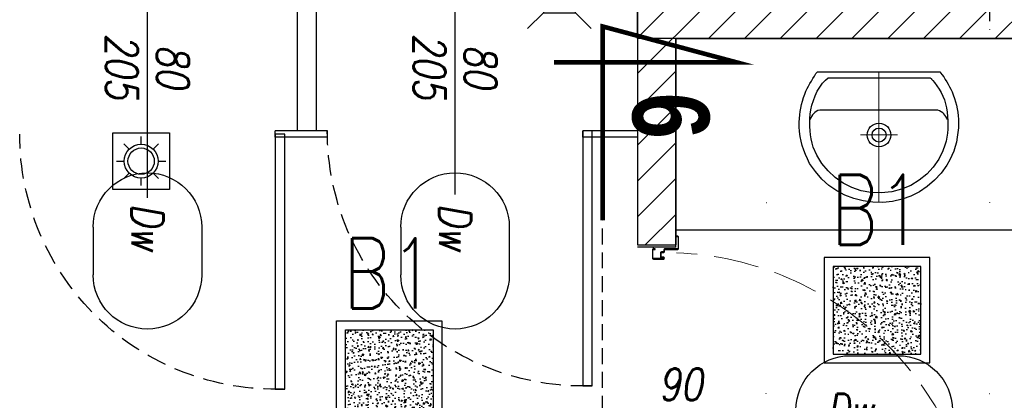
# Model space of a CAD drawing. Header units: millimetres. Extents: x 28600 to 181045, y -399112 to -163690.
# Tile 126 of 256: x 60942 to 61250, y -197959 to -197840. Entities that reach past the tile are written whole.
import ezdxf
from ezdxf.enums import TextEntityAlignment as Align

# ---------------------------------------------------------------- set-up
doc = ezdxf.new("R2010")
doc.units = ezdxf.units.MM
for name, pattern in [('216-500', [2.5, 1.5, -1]), ('CARKOVANA', [7.5, 5, -2.5]), ('CENTER', [0.6, 0.375, -0.075, 0.075, -0.075]), ('DOT', [6.35, 0, -6.35]), ('HIDDEN', [9.525, 6.35, -3.175]), ('Hidden Line', [391.222223, 282.222223, -109]), ('STRICHPUNKTX2', [2, 1, -0.5, 0, -0.5])]:
    doc.linetypes.add(name, pattern=pattern)
doc.layers.get('0').update_dxf_attribs({"color": 8})
for name, color, linetype in [('!! 0_ Opis', 8, 'Continuous'), ('!! 1_drzwi opis', 8, 'Continuous'), ('!! 1_drzwi-linia', 8, 'Continuous'), ('!! 1_hatch projektowane ściany', 8, 'Continuous'), ('!! 1_PROJ Sciany', 8, 'Continuous'), ('!! 1_Wyburzenia', 8, 'CARKOVANA'), ('!! 1_zabudowa GK', 8, 'Continuous'), ('!! 2_wypos-sanitarne', 8, 'Continuous'), ('E1', 2, 'Continuous'), ('E_0', 4, 'Continuous'), ('E_OSP', 2, 'Continuous')]:
    doc.layers.add(name, color=color, linetype=linetype)
doc.styles.add('50', font='ROMANS.shx', dxfattribs={"width": 0.8, "height": 10})
doc.styles.add('ARCHETYP', font='romans.shx', dxfattribs={"height": 15})
doc.styles.add('ELE1', font='romans.shx', dxfattribs={"width": 0.8, "height": 18})
doc.styles.add('STYLE7', font='ARIALNB.TTF')

# ---------------------------------------------------------------- blocks, each defined once
blk = doc.blocks.new('gvb')
at = {"linetype": 'STRICHPUNKTX2', "ltscale": 5}
for p, q in [((130664.97, 14667.75), (130664.97, 14497.75)), ((130814.97, 14667.75), (130814.97, 14497.75)), ((130654.97, 14657.75), (130824.97, 14657.75)), ((130654.97, 14507.75), (130824.97, 14507.75))]:
    blk.add_line(p, q, dxfattribs=at)
at = {"linetype": '216-500', "ltscale": 5}
for p, q in [((130739.97, 14667.75), (130739.97, 14497.75)), ((130654.97, 14582.75), (130824.97, 14582.75)), ((130705.62, 14537.29), (130705.62, 14578.9))]:
    blk.add_line(p, q, dxfattribs=at)
for points in [[(130727.92, 14612.92), (130709.37, 14612.92)], [(130727.92, 14578.9), (130752.56, 14578.9), (130752.56, 14611.05)], [(130701.49, 14604.79), (130701.49, 14603.03), (130727.92, 14603.03)], [(130727.92, 14603.03), (130727.92, 14588.79)], [(130727.92, 14588.79), (130701.75, 14588.8)], [(130727.92, 14588.79), (130713.68, 14588.79)], [(130705.62, 14578.9), (130737.03, 14578.9)]]:
    blk.add_lwpolyline(points, dxfattribs=at)
blk.add_lwpolyline([(130701.75, 14588.8, 0.400619), (130695.72, 14582.06), (130695.72, 14529.31)], format="xyb", dxfattribs=at)
at = {"linetype": '216-500', "ltscale": 2}
blk.add_lwpolyline([(130713.68, 14588.79), (130713.68, 14588.79)], dxfattribs=at)
at = {"linetype": '216-500', "ltscale": 5}
for centre, radius in [((130739.97, 14582.75), 75), ((130740.04, 14640.53), 11.41), ((130753.4, 14560.11), 30.82), ((130753.4, 14560.11), 29.13)]:
    blk.add_circle(centre, radius, dxfattribs=at)
for centre, radius, start, end in [((130740.13, 14610.57), 12.44, 2.2135, 169.0878), ((130696.81, 14538.09), 8.85, 262.981, 5.2099)]:
    blk.add_arc(centre, radius, start, end, dxfattribs=at)
at = {"linetype": '216-500', "ltscale": 2}
blk.add_arc((130710.53, 14603.91), 9.09, 97.3287, 185.5564, dxfattribs=at)
blk = doc.blocks.new('A$C527aaae0')
at = {"lineweight": 5}
for points in [[(0, 0), (0, -0.4111)], [(0.1863, -0.1214), (0.1863, -0.1211)], [(0.1863, -0.1211), (0.1863, -0.1214)], [(-0.0573, -0.1985), (0.0582, -0.1985)]]:
    blk.add_lwpolyline(points, dxfattribs=at)
for points in [[(0.1915, -0.001), (0.1975, -0.0093), (0.203, -0.0173), (0.2082, -0.025), (0.213, -0.0326), (0.2175, -0.0402), (0.2216, -0.0479), (0.2255, -0.0558), (0.2292, -0.0639), (0.2328, -0.0735), (0.2366, -0.0845), (0.2399, -0.0953), (0.2429, -0.1061), (0.2453, -0.1169), (0.2473, -0.1278), (0.2487, -0.1389), (0.2495, -0.1502), (0.2498, -0.1618), (0.2492, -0.1766), (0.2478, -0.1918), (0.2457, -0.2067), (0.2428, -0.2214), (0.239, -0.2358), (0.2344, -0.25), (0.2289, -0.2639), (0.2225, -0.2775), (0.2132, -0.2936), (0.1947, -0.319), (0.174, -0.3415), (0.1513, -0.361), (0.1268, -0.3776), (0.1005, -0.391), (0.0726, -0.4011), (0.0432, -0.4079), (0.0125, -0.4112), (-0.0191, -0.4105), (-0.0495, -0.4063), (-0.0786, -0.3988), (-0.1062, -0.3881), (-0.1321, -0.3743), (-0.1563, -0.3574), (-0.1786, -0.3374), (-0.1988, -0.3143), (-0.2168, -0.2883), (-0.2237, -0.2746), (-0.2299, -0.2608), (-0.2353, -0.2468), (-0.24, -0.2327), (-0.2438, -0.2183), (-0.2467, -0.2037), (-0.2487, -0.1888), (-0.2498, -0.1735), (-0.2497, -0.1595), (-0.249, -0.1479), (-0.2479, -0.1367), (-0.2463, -0.1256), (-0.2444, -0.1148), (-0.242, -0.104), (-0.2392, -0.0932), (-0.2359, -0.0823), (-0.2322, -0.0712), (-0.2282, -0.0623), (-0.2242, -0.0541), (-0.22, -0.0461), (-0.2157, -0.0381), (-0.2113, -0.0303), (-0.2067, -0.0225), (-0.2019, -0.0148), (-0.1969, -0.0071), (-0.1921, -0.001)], [(0.1608, -0.0198), (0.1622, -0.0209), (0.1634, -0.022), (0.1645, -0.023), (0.1654, -0.024), (0.1663, -0.025), (0.1672, -0.0261), (0.1682, -0.0273), (0.1692, -0.0287), (0.1739, -0.0344), (0.1821, -0.0451), (0.1893, -0.0557), (0.1954, -0.0665), (0.2007, -0.0776), (0.2051, -0.0891), (0.2087, -0.1012), (0.2116, -0.114), (0.2138, -0.1277), (0.2152, -0.1416), (0.216, -0.1551), (0.2162, -0.1682), (0.2158, -0.181), (0.2146, -0.1937), (0.2128, -0.2063), (0.2103, -0.2189), (0.2069, -0.2316), (0.2007, -0.2493), (0.1874, -0.2756), (0.1704, -0.3001), (0.1499, -0.3221), (0.1263, -0.3413), (0.1, -0.3573), (0.0711, -0.3696), (0.0402, -0.3777), (0.0074, -0.3812), (-0.0248, -0.3802), (-0.0555, -0.3745), (-0.0846, -0.3645), (-0.1119, -0.3506), (-0.1369, -0.3331), (-0.1592, -0.3122), (-0.1785, -0.2885), (-0.1945, -0.2622), (-0.2053, -0.2373), (-0.2088, -0.2247), (-0.2117, -0.2119), (-0.2139, -0.1991), (-0.2155, -0.1862), (-0.2165, -0.1732), (-0.2167, -0.1601), (-0.2161, -0.147), (-0.2148, -0.1337), (-0.2129, -0.12), (-0.2097, -0.1056), (-0.2052, -0.0909), (-0.1995, -0.0763), (-0.1928, -0.0622), (-0.1851, -0.049), (-0.1767, -0.0372), (-0.1676, -0.0271), (-0.159, -0.0198)]]:
    blk.add_lwpolyline(points, close=True)
blk.add_lwpolyline([(0.2151, -0.1518), (0.2126, -0.1464), (0.21, -0.1415), (0.2071, -0.1372), (0.2038, -0.1333), (0.2, -0.1297), (0.1955, -0.1264), (0.1903, -0.1232), (0.1842, -0.1211), (-0.1851, -0.1211), (-0.1909, -0.1228), (-0.1959, -0.1256), (-0.2003, -0.1289), (-0.2043, -0.1326), (-0.2078, -0.1367), (-0.2109, -0.1413), (-0.2137, -0.1463), (-0.2163, -0.1518), (-0.2163, -0.1521)])
at = {"linetype": 'DOT'}
blk.add_lwpolyline([(-0.3533, -0.4109), (0.3467, -0.4109), (0.3467, -1.0109), (-0.3533, -1.0109)], close=True, dxfattribs=at)
for radius in [0.0371, 0.0219]:
    blk.add_circle((0.0005, -0.1995), radius)
blk = doc.blocks.new('zaw-dr-90-p')
at = {"color": 2, "linetype": 'CENTER', "ltscale": 0.2}
for p, q in [((12, 0), (-12, 0)), ((0, 12), (0, -12)), ((24.5, 24), (31, 24)), ((24.5, 19), (31, 19))]:
    blk.add_line(p, q, dxfattribs=at)
at = {"ltscale": 0.2}
for p, q in [((10, 12), (6.5, 12)), ((10, 0), (10, 6.5))]:
    blk.add_line(p, q, dxfattribs=at)
blk.add_lwpolyline([(0, 6.5), (23.5, 6.5, 0.414214), (28, 11), (28, 31), (24.5, 31), (24.5, 11, -0.414214), (23.5, 10), (0, 10, 4.561698), (7.6, 6.5), (4.9, 4.2)], format="xyb", dxfattribs=at)
blk.add_lwpolyline([(10, 10), (10, 39), (6.5, 39), (6.5, 10)], dxfattribs=at)
blk.add_lwpolyline([(-0.2, -0.2), (-2.5, -0.2), (-2.5, 0.2), (-0.2, 0.2), (-0.2, 2.5), (0.2, 2.5), (0.2, 0.2), (2.8, 0.2), (2.8, -0.2), (0.2, -0.2), (0.2, -2.8), (-0.2, -2.8)], close=True)
blk.add_circle((0, 0), 6.5, dxfattribs=at)
blk = doc.blocks.new('drzwi 90- sc 12')
for p, q in [((-13620.32, 20410.16), (-13620.32, 20313.77)), ((-13614.92, 20409.86), (-13620.32, 20409.86)), ((-13616.12, 20410.26), (-13620.22, 20410.26)), ((-13616.12, 20410.26), (-13620, 20410.26)), ((-13618.17, 20410.26), (-13616.22, 20410.26)), ((-13618.17, 20410.26), (-13616.22, 20410.26)), ((-13616.12, 20410.26), (-13616.12, 20411.46)), ((-13616.12, 20411.46), (-13615.02, 20411.46)), ((-13614.92, 20411.36), (-13614.92, 20313.77)), ((-13620.32, 20313.47), (-13620.32, 20317.97)), ((-13614.92, 20312.27), (-13614.92, 20317.97)), ((-13614.92, 20313.77), (-13620.32, 20313.77)), ((-13618.22, 20313.67), (-13618.22, 20313.37)), ((-13618.22, 20313.67), (-13616.42, 20313.67)), ((-13618.22, 20313.37), (-13620.22, 20313.37)), ((-13617.77, 20311.12), (-13617.77, 20305.72)), ((-13617.77, 20311.12), (-13617.77, 20305.72)), ((-13616.17, 20309.92), (-13616.17, 20311.02)), ((-13615.92, 20313.17), (-13615.92, 20312.17)), ((-13615.92, 20312.17), (-13615.02, 20312.17)), ((-13715.57, 20308.32), (-13715.57, 20308.56)), ((-13715.57, 20307.69), (-13715.57, 20308.56)), ((-13715.57, 20307.82), (-13715.57, 20308.56)), ((-13715.57, 20307.72), (-13715.37, 20307.72)), ((-13616.17, 20309.92), (-13617.37, 20309.92)), ((-13715.77, 20301.96), (-13716.27, 20301.96)), ((-13616.77, 20301.96), (-13616.27, 20301.96))]:
    blk.add_line(p, q)
for points in [[(-13665.27, 20284.96), (-13665.27, 20325.83)], [(-13615.57, 20309.64), (-13615.32, 20309.64), (-13615.32, 20309.82), (-13616.32, 20309.82), (-13616.32, 20309.64), (-13615.92, 20309.64)]]:
    blk.add_lwpolyline(points)
at = {"lineweight": 30}
for points in [[(-13716.27, 20308.92), (-13721.27, 20308.92)], [(-13716.27, 20308.92), (-13716.27, 20296.92)], [(-13614.27, 20308.92), (-13609.27, 20308.92)], [(-13614.27, 20308.92), (-13614.27, 20296.92)]]:
    blk.add_lwpolyline(points, dxfattribs=at)
at = {"ltscale": 0.2}
for points in [[(-13715.57, 20307.51), (-13715.57, 20309.48, 0.414214), (-13715.91, 20309.82), (-13719.43, 20309.82, 0.414214), (-13719.77, 20309.48), (-13719.77, 20308.92), (-13719.59, 20308.92), (-13719.59, 20309.48, -0.414214), (-13719.43, 20309.64), (-13716.97, 20309.64)], [(-13716.97, 20309.64), (-13715.91, 20309.64, -0.414214), (-13715.75, 20309.48), (-13715.75, 20307.51)], [(-13715.75, 20307.76), (-13715.75, 20305.58, 0.414214), (-13715.41, 20305.24), (-13714.96, 20305.24, -0.414214), (-13714.8, 20305.08), (-13714.8, 20304.48, 0.414214), (-13714.46, 20304.14), (-13713.28, 20304.14, 0.414214), (-13712.94, 20304.48), (-13712.94, 20305.15, -1), (-13712.75, 20305.15), (-13712.75, 20301.96, -0.414214), (-13712.91, 20301.8), (-13715.43, 20301.8, -0.414214), (-13715.59, 20301.96), (-13715.59, 20302.52), (-13715.77, 20302.52), (-13715.77, 20301.96, 0.414214), (-13715.43, 20301.62), (-13712.91, 20301.62, 0.414214), (-13712.57, 20301.96), (-13712.57, 20305.15, 1), (-13713.12, 20305.15), (-13713.12, 20304.48, -0.414214), (-13713.28, 20304.32), (-13714.46, 20304.32, -0.414214), (-13714.62, 20304.48), (-13714.62, 20305.08, 0.414214), (-13714.96, 20305.42), (-13715.41, 20305.42, -0.414214), (-13715.57, 20305.58), (-13715.57, 20307.64)], [(-13615.92, 20309.64), (-13616.63, 20309.64, 0.414214), (-13616.79, 20309.48), (-13616.79, 20305.58, -0.414214), (-13617.13, 20305.24), (-13617.58, 20305.24, 0.414214), (-13617.74, 20305.08), (-13617.74, 20304.48, -0.414214), (-13618.08, 20304.14), (-13619.26, 20304.14, -0.414214), (-13619.6, 20304.48), (-13619.6, 20305.15, 1), (-13619.79, 20305.15), (-13619.79, 20301.96, 0.414214), (-13619.63, 20301.8), (-13617.11, 20301.8, 0.414214), (-13616.95, 20301.96), (-13616.95, 20302.52), (-13616.77, 20302.52), (-13616.77, 20301.96, -0.414214), (-13617.11, 20301.62), (-13619.63, 20301.62, -0.414214), (-13619.97, 20301.96), (-13619.97, 20305.15, -1), (-13619.42, 20305.15), (-13619.42, 20304.48, 0.414214), (-13619.26, 20304.32), (-13618.08, 20304.32, 0.414214), (-13617.92, 20304.48), (-13617.92, 20305.08, -0.414214), (-13617.58, 20305.42), (-13617.13, 20305.42, 0.414214), (-13616.97, 20305.58), (-13616.97, 20309.48, -0.414214), (-13616.63, 20309.82), (-13613.11, 20309.82, -0.414214), (-13612.77, 20309.48), (-13612.77, 20308.92), (-13612.95, 20308.92), (-13612.95, 20309.48, 0.414214), (-13613.11, 20309.64), (-13615.57, 20309.64)]]:
    blk.add_lwpolyline(points, format="xyb", dxfattribs=at)
blk.add_lwpolyline([(-13616.79, 20308.82), (-13616.97, 20308.82), (-13616.97, 20307.42), (-13616.79, 20307.42)], close=True)
for centre, radius, start, end in [((-13620.22, 20410.16), 0.1, 90, 180), ((-13615.02, 20411.36), 0.1, 0, 90), ((-13616.42, 20313.17), 0.5, 0, 90), ((-13620.22, 20313.47), 0.1, 180, 270), ((-13616.27, 20311.02), 0.1, 0, 90), ((-13615.02, 20312.27), 0.1, 270, 0)]:
    blk.add_arc(centre, radius, start, end)
at = {"linetype": 'Hidden Line', "lineweight": 9, "ltscale": 0.05}
blk.add_arc((-13615.5, 20305.14), 99.12, 94.8005, 177.6944, dxfattribs=at)
at = {"xscale": 0.09999999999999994, "yscale": 0.09999999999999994, "zscale": 0.09999999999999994, "rotation": 180.0000000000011}
blk.add_blockref('zaw-dr-90-p', (-13614.92, 20310.92), dxfattribs=at)
blk = doc.blocks.new('drzwi 80-205')
blk.add_lwpolyline([(61128.31, -197571.09), (61128.31, -197491.09), (61131.31, -197491.09), (61131.31, -197571.09)], close=True)
blk.add_lwpolyline([(61088.31, -197551.09), (61088.31, -197591.09)])
at = {"linetype": 'HIDDEN'}
blk.add_arc((61128.31, -197571.09), 80, 88.0898, 180, dxfattribs=at)
blk = doc.blocks.new('1_ok-opis')
blk.add_line((0, 111.61), (0, 50))
for points in [[(-17, 128.61), (-17, 143.61)], [(17, 128.61), (17, 143.61)]]:
    blk.add_lwpolyline(points)
for centre, start, end in [((0, 143.61), 0, 180), ((0, 128.61), 180, 0)]:
    blk.add_arc(centre, 17, start, end)
at = {"style": 'ARCHETYP'}
for tag, height, rotation, p in [('NR', 12, 90, (0, 136.9)), ('NR', 12, 270, (0, 136.9)), ('SZEROKOŚĆ', 10, 90, (-8, 78.29)), ('SZEROKOŚĆ', 10, 270, (8, 78.29)), ('WYSOKOŚĆ', 10, 270, (-8, 78.29)), ('WYSOKOŚĆ', 10, 90, (8, 78.29))]:
    blk.add_attdef(tag, text='', height=height, rotation=rotation, dxfattribs=at).set_placement(p, align=Align.MIDDLE)
blk = doc.blocks.new('A$C19D82A3D')
for points in [[(-5, 10), (-10, 15)], [(5, 10), (10, 15)], [(-5, 0), (-10, -5)], [(5, 0), (10, -5)]]:
    blk.add_lwpolyline(points)
blk.add_lwpolyline([(-5, 10), (5, 10), (5, 0), (-5, 0)], close=True)
blk = doc.blocks.new('oznaczenie przekroi')
at = {"layer": '!! 0_ Opis', "color": 2, "const_width": 1.44}
blk.add_lwpolyline([(88364.22, -197902.73), (88364.22, -197841.9), (88406.29, -197853.18), (88349.02, -197853.18)], dxfattribs=at)
blk.add_lwpolyline([(88364.22, -197902.73), (88364.22, -197841.9), (88406.29, -197853.18), (88349.02, -197853.18)], dxfattribs=at)
at = {"layer": '!! 1_Wyburzenia'}
blk.add_lwpolyline([(88364.22, -199785.24), (88364.22, -197902.73)], dxfattribs=at)
at = {"layer": '!! 0_ Opis', "color": 9, "style": 'STYLE7', "text_generation_flag": 6, "width": 0.95}
blk.add_text('6', height=24, rotation=90, dxfattribs=at).set_placement((88373.61, -197862.67))
blk = doc.blocks.new('A$C33CB33F5')
at = {"layer": 'E1'}
h = blk.add_hatch(dxfattribs=at)
h.set_pattern_fill('AR-CONC', color=256)
h.set_pattern_definition([(50, (7522.688, -14898.817), (7.1726018, -0.6275213), [0.75, -8.25]), (355, (7522.688, -14898.817), (-1.3875133, 7.5219213), [0.6, -6.6]), (100.451444, (7523.286, -14898.869), (5.7850885, 6.8944), [0.637402, -7.011421]), (46.1842, (7522.688, -14896.817), (10.6724133, -1.655193), [1.125, -12.375]), (96.635635, (7523.578, -14896.955), (9.3466195, 9.741186), [0.9561034, -10.5171376]), (351.184164, (7522.688, -14896.817), (9.3466195, 9.741186), [0.9, -9.9]), (21, (7523.688, -14897.317), (5.9690705, -4.026189), [0.75, -8.25]), (326, (7523.688, -14897.317), (2.4331533, 7.2515005), [0.6, -6.6]), (71.451445, (7524.1856, -14897.6525), (8.4022238, 3.2253115), [0.637402, -7.011421]), (37.5, (7522.6882, -14898.817), (0.12159855, 3.32893854), [0, -6.52, 0, -6.7, 0, -6.625]), (7.5, (7522.688, -14898.817), (2.6306954, 3.9441171), [0, -3.82, 0, -6.37, 0, -2.525]), (327.5, (7520.4582, -14898.817), (5.33822436, -0.2255487), [0, -2.5, 0, -7.8, 0, -10.35]), (317.5, (7519.458, -14898.817), (5.8318617, 1.0010498), [0, -3.25, 0, -5.18, 0, -7.35])])
h.paths.add_polyline_path([(25, -25), (25, 25), (-25, 25), (-25, -25)])
for points in [[(-30, 30), (30, 30), (30, -30), (-30, -30)], [(-25, 25), (25, 25), (25, -25), (-25, -25)]]:
    blk.add_lwpolyline(points, close=True, dxfattribs=at)
blk = doc.blocks.new('*U98')
at = {"layer": 'E_OSP'}
for p, q in [((0, 3.54), (0, 5.12)), ((-2.51, 2.51), (-3.62, 3.62)), ((2.51, 2.51), (3.62, 3.62)), ((-5.12, 0), (-3.54, 0)), ((3.54, 0), (5.12, 0)), ((-3.62, -3.62), (-2.51, -2.51)), ((0, -5.12), (0, -3.54)), ((3.62, -3.62), (2.51, -2.51))]:
    blk.add_line(p, q, dxfattribs=at)
blk.add_lwpolyline([(-5.9, 5.9), (5.9, 5.9), (5.9, -5.9), (-5.9, -5.9)], close=True, dxfattribs=at)
for radius in [3.54, 2.75]:
    blk.add_circle((0, 0), radius, dxfattribs=at)

msp = doc.modelspace()

# ---------------------------------------------------------------- hatches: boundary and pattern name
at = {"layer": '!! 1_hatch projektowane ściany'}
h = msp.add_hatch(dxfattribs=at)
h.set_pattern_fill('ANSI31', color=256, scale=2.5)
h.set_pattern_definition([(45, (0, -1.54), (-5.61266008, 5.61266008), [])])
h.paths.add_polyline_path([(61399.56735, -197845.62813), (61399.56735, -197833.62813), (61155.43682, -197833.62813), (61155.43682, -197623.62813), (61399.56735, -197624.50331), (61399.56735, -197611.62813), (61147.43682, -197611.62813), (61147.43682, -197546.87813), (61135.43682, -197546.87813), (61135.43682, -197910.37813), (61147.43682, -197910.37813), (61147.43682, -197845.62813)])

# ---------------------------------------------------------------- linework, layer by layer
msp.add_lwpolyline([(61399.56735, -197845.62813), (61399.56735, -197833.62813), (61155.43682, -197833.62813), (61155.43682, -197623.62813), (61399.56735, -197624.50331), (61399.56735, -197611.62813), (61147.43682, -197611.62813), (61147.43682, -197546.87813), (61135.43682, -197546.87813), (61135.43682, -197910.37813), (61147.43682, -197910.37813), (61147.43682, -197845.62813)], close=True, dxfattribs=at)
at = {"layer": '!! 1_PROJ Sciany'}
for points in [[(61399.56735, -197845.62813), (61135.43682, -197845.62813), (61135.43682, -197611.62813), (61399.56735, -197611.62813)], [(61135.43682, -197845.62813), (61135.43682, -197910.37813)], [(61147.43682, -197845.62813), (61147.43682, -197910.37813)], [(61135.43682, -197910.37813), (61147.43682, -197910.37813)]]:
    msp.add_lwpolyline(points, dxfattribs=at)
at = {"layer": '!! 1_zabudowa GK'}
for points in [[(61028.81366, -197734.62813), (61028.81366, -197874.62813)], [(61034.81366, -197734.62813), (61034.81366, -197874.62813)], [(61038.31366, -197874.62813), (61021.95648, -197874.62813)], [(61021.95648, -197876.62813), (61021.95648, -197874.62813)], [(61038.31366, -197876.62813), (61038.31366, -197874.62813)], [(61135.43682, -197874.62813), (61118.31366, -197874.62813)], [(61118.31366, -197876.62813), (61118.31366, -197874.62813)], [(61038.31366, -197876.62813), (61021.95648, -197876.62813)], [(61135.43682, -197876.62813), (61118.31366, -197876.62813)]]:
    msp.add_lwpolyline(points, dxfattribs=at)
at = {"layer": '!! 2_wypos-sanitarne'}
msp.add_lwpolyline([(61147.43682, -197905.62813), (61399.56735, -197905.62813)], dxfattribs=at)

# ---------------------------------------------------------------- block references
at = {"layer": '!! 1_drzwi opis'}
ref = msp.add_blockref('1_ok-opis', (60981.95649, -197776.17696), dxfattribs=dict(at, xscale=-1, rotation=179.9999963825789))
ref.add_attrib('WYSOKOŚĆ', '80', dxfattribs={"layer": '0', "height": 10, "rotation": 269.9999964, "style": '50', "oblique": 10, "width": 0.8}).set_placement((60989.95648, -197854.46782), align=Align.MIDDLE)
ref.add_attrib('SZEROKOŚĆ', '205', dxfattribs={"layer": '0', "height": 10, "rotation": 269.9999964, "style": '50', "oblique": 10, "width": 0.8}).set_placement((60973.95648, -197854.46781), align=Align.MIDDLE)
ref.add_attrib('NR', 'Dw', dxfattribs={"layer": '0', "height": 10, "rotation": 269.9999964, "style": '50', "oblique": 10, "width": 0.8}).set_placement((60981.95648, -197904.78821), align=Align.MIDDLE)
ref = msp.add_blockref('1_ok-opis', (61078.31367, -197776.17696), dxfattribs=dict(at, xscale=-1, rotation=179.9999963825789))
ref.add_attrib('WYSOKOŚĆ', '80', dxfattribs={"layer": '0', "height": 10, "rotation": 269.9999964, "style": '50', "oblique": 10, "width": 0.8}).set_placement((61086.31366, -197854.46782), align=Align.MIDDLE)
ref.add_attrib('SZEROKOŚĆ', '205', dxfattribs={"layer": '0', "height": 10, "rotation": 269.9999964, "style": '50', "oblique": 10, "width": 0.8}).set_placement((61070.31366, -197854.46782), align=Align.MIDDLE)
ref.add_attrib('NR', 'Dw', dxfattribs={"layer": '0', "height": 10, "rotation": 269.9999964, "style": '50', "oblique": 10, "width": 0.8}).set_placement((61078.31366, -197904.78821), align=Align.MIDDLE)
ref = msp.add_blockref('1_ok-opis', (61073.47137, -197962.12809), dxfattribs=dict(at, xscale=-1, rotation=269.9999963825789))
ref.add_attrib('WYSOKOŚĆ', '90 ', dxfattribs={"layer": '0', "height": 10, "rotation": 359.9999964, "style": '50', "oblique": 10, "width": 0.8}).set_placement((61151.76222, -197954.12809), align=Align.MIDDLE)
ref.add_attrib('SZEROKOŚĆ', '205', dxfattribs={"layer": '0', "height": 10, "rotation": 359.9999964, "style": '50', "oblique": 10, "width": 0.8}).set_placement((61151.76222, -197970.12809), align=Align.MIDDLE)
ref.add_attrib('NR', 'Dw', dxfattribs={"layer": '0', "height": 10, "rotation": 359.9999964, "style": '50', "oblique": 10, "width": 0.8}).set_placement((61202.08261, -197962.1281), align=Align.MIDDLE)
at = {"layer": '!! 1_drzwi-linia', "xscale": -1, "rotation": 180}
for p in [(-106.35718, -395446.71644), (-10, -395445.71644)]:
    msp.add_blockref('drzwi 80-205', p, dxfattribs=at)
at = {"layer": '!! 1_drzwi-linia', "rotation": 270}
msp.add_blockref('drzwi 90- sc 12', (40838.51248, -211627.39775), dxfattribs=at)
at = {"layer": '!! 1_Wyburzenia'}
msp.add_blockref('oznaczenie przekroi', (-27239.68678, 0), dxfattribs=at)
at = {"layer": '!! 2_wypos-sanitarne', "xscale": -1}
for name, p, rotation in [('gvb', (75903.4544, -67018.65956), 90), ('A$C19D82A3D', (61105.9897, -197832.57968), 270)]:
    msp.add_blockref(name, p, dxfattribs=dict(at, rotation=rotation))
at = {"layer": '!! 2_wypos-sanitarne', "xscale": 100, "yscale": 100, "zscale": 100}
msp.add_blockref('A$C527aaae0', (61211.05404, -197855.99285), dxfattribs=at)
at = {"layer": 'E1', "color": 4, "ltscale": 20, "xscale": -0.55, "yscale": 0.55, "zscale": 0.55}
msp.add_blockref('A$C33CB33F5', (61210.46945, -197930.87813), dxfattribs=at)
at = {"layer": 'E1', "color": 4, "ltscale": 20, "xscale": 0.55, "yscale": 0.55, "zscale": 0.55, "rotation": 180}
msp.add_blockref('A$C33CB33F5', (61057.71945, -197950.75313), dxfattribs=at)
at = {"layer": 'E_0', "xscale": 1.5, "yscale": 1.5, "zscale": 1.5}
msp.add_blockref('*U98', (60980.00208, -197884.12813), dxfattribs=at)

# ---------------------------------------------------------------- texts
at = {"layer": 'E1', "style": 'ELE1', "width": 0.75}
for p in [(61210.46945, -197899.41875), (61057.71945, -197919.29375)]:
    msp.add_text('B1', height=22, dxfattribs=at).set_placement(p, align=Align.MIDDLE_CENTER)

doc.saveas('drawing.dxf')
